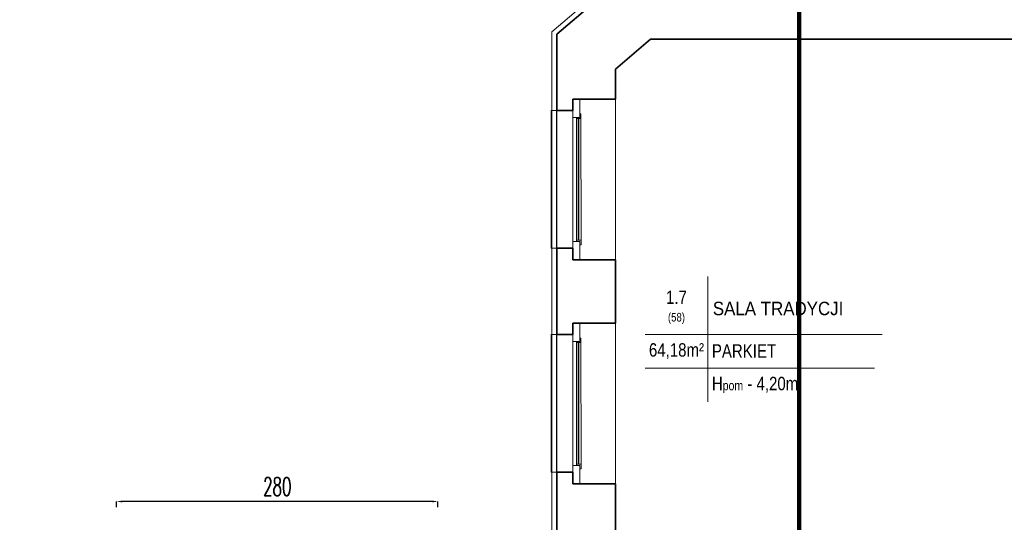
# Model space of a CAD drawing. Header units: millimetres. Extents: x 402 to 79005, y -7782 to 89952.
# Tile 186 of 256: x 26124 to 26983, y 29822 to 30260. Entities that reach past the tile are written whole.
import ezdxf

# ---------------------------------------------------------------- set-up
doc = ezdxf.new("R2010")
doc.units = ezdxf.units.MM
doc.header["$LTSCALE"] = 10
doc.linetypes.add('DASHED', pattern=[19.05, 12.7, -6.35])
doc.layers.get('0').update_dxf_attribs({"lineweight": 0})
doc.layers.get('Defpoints').update_dxf_attribs({"color": 253})
for name, color, linetype, lineweight in [('01 parter - ściany', 253, 'Continuous', 35), ('03-01_okna', 253, 'Continuous', 15), ('04-1_widok', 253, 'Continuous', 5), ('05-03_opis', 253, 'Continuous', 5), ('0_A_GRANICA OPRACOWANIA', 1, 'Continuous', 0), ('0_A_WYMIAROWANIE', 1, 'Continuous', 5), ('0_A_ŚCIANY ', 253, 'Continuous', 30)]:
    doc.layers.add(name, color=color, linetype=linetype, lineweight=lineweight)
doc.styles.add('ariel', font='ARIAL.TTF', dxfattribs={"width": 0.8})
doc.styles.add('SIMPLEXD', font='simplex.shx', dxfattribs={"width": 0.6})
doc.dimstyles.new('1-100', dxfattribs={"dimtxt": 16, "dimasz": 5, "dimexe": 0, "dimexo": 0, "dimgap": 5, "dimtad": 1, "dimdec": 1, "dimtxsty": 'SIMPLEXD', "dimcen": 5, "dimclrt": 256, "dimadec": 0, "dimazin": 0, "dimtfac": 1, "dimtdec": 0, "dimtix": 1, "dimtmove": 1, "dimatfit": 3, "dimldrblk": 'LP', "dimfxl": 0, "dimarcsym": 0})

# ---------------------------------------------------------------- blocks, each defined once
blk = doc.blocks.new('*D4110')
at = {"layer": '0_A_WYMIAROWANIE', "color": 0, "lineweight": -2}
for p, q in [((26208.95, 29835.32), (26208.95, 29840.32)), ((26483.95, 29840.32), (26213.95, 29840.32)), ((26488.95, 29835.32), (26488.95, 29840.32))]:
    blk.add_line(p, q, dxfattribs=at)
at = {"layer": '0_A_WYMIAROWANIE', "color": 0, "lineweight": 9}
for points in [[(26213.95, 29841.16), (26213.95, 29839.49), (26208.95, 29840.32)], [(26483.95, 29839.49), (26483.95, 29841.16), (26488.95, 29840.32)]]:
    blk.add_solid(points, dxfattribs=at)
at = {"layer": 'Defpoints', "color": 0, "lineweight": 9}
for p in [(26208.95, 29840.32), (26208.95, 29795.15), (26488.95, 29795.15)]:
    blk.add_point(p, dxfattribs=at)
at = {"layer": '0_A_WYMIAROWANIE', "insert": (26348.95, 29853.32), "char_height": 16, "attachment_point": 5, "style": 'SIMPLEXD'}
blk.add_mtext('280', dxfattribs=at)
blk = doc.blocks.new('LP')
for p, q in [((0, 0), (-1, 0)), ((0, 1), (0, 0)), ((0, -1), (0, 0)), ((0, 0), (1, 0))]:
    blk.add_line(p, q)
at = {"const_width": 0.2}
blk.add_lwpolyline([(0.71, 0.71), (-0.71, -0.71)], dxfattribs=at)

msp = doc.modelspace()

# ---------------------------------------------------------------- linework, layer by layer
at = {"color": 1, "lineweight": 0}
for points in [[(26667.26, 30316.93), (26588.15, 30249.58)], [(25997.15, 29948.58), (25997.15, 29482), (26588.15, 29482), (26588.15, 30249.58)]]:
    msp.add_lwpolyline(points, dxfattribs=at)
at = {"layer": '01 parter - ściany'}
for p, q in [((26592.65, 30180.97), (26592.65, 30247.5)), ((27437.83, 30243.18), (26674.31, 30243.18)), ((26643.65, 30190.97), (26643.65, 30217.08)), ((26606.65, 30190.97), (26643.65, 30190.97)), ((26606.65, 30180.97), (26606.65, 30190.97)), ((26592.65, 30180.97), (26606.65, 30180.97)), ((26592.65, 29985.75), (26592.65, 30060.97)), ((26592.65, 30060.97), (26606.65, 30060.97)), ((26606.65, 30050.97), (26606.65, 30060.97)), ((26643.65, 30050.97), (26606.65, 30050.97)), ((26643.65, 29995.75), (26643.65, 30050.97)), ((26606.65, 29995.75), (26643.65, 29995.75)), ((26606.65, 29985.75), (26606.65, 29995.75)), ((26592.65, 29985.75), (26606.65, 29985.75)), ((26592.65, 29729.35), (26592.65, 29865.75)), ((26592.65, 29865.75), (26606.65, 29865.75)), ((26606.65, 29855.75), (26606.65, 29865.75)), ((26643.65, 29855.75), (26606.65, 29855.75)), ((26643.65, 29739.35), (26643.65, 29855.75))]:
    msp.add_line(p, q, dxfattribs=at)
for points in [[(26668.91, 30312.43), (26592.65, 30247.5)], [(26674.31, 30243.18), (26643.65, 30217.08)]]:
    msp.add_lwpolyline(points, dxfattribs=at)
at = {"layer": '03-01_okna', "linetype": 'Continuous', "lineweight": 0}
for p, q in [((26587.65, 30180.97), (26587.65, 30060.97)), ((26592.65, 30180.97), (26587.65, 30180.97)), ((26606.67, 30066.97), (26606.65, 30174.97)), ((26609.65, 30174.97), (26609.67, 30066.97)), ((26613.65, 30173.97), (26609.65, 30173.97)), ((26611.15, 30173.97), (26611.17, 30067.97)), ((26611.65, 30173.97), (26611.67, 30067.97)), ((26592.65, 30060.97), (26587.65, 30060.97)), ((26613.67, 30067.97), (26609.67, 30067.97)), ((26587.65, 29985.75), (26587.65, 29865.75)), ((26592.65, 29985.75), (26587.65, 29985.75)), ((26606.67, 29871.75), (26606.65, 29979.75)), ((26609.65, 29979.75), (26609.67, 29871.75)), ((26613.65, 29978.75), (26609.65, 29978.75)), ((26611.15, 29978.75), (26611.17, 29872.75)), ((26611.65, 29978.75), (26611.67, 29872.75)), ((26613.67, 29872.75), (26609.67, 29872.75)), ((26592.65, 29865.75), (26587.65, 29865.75))]:
    msp.add_line(p, q, dxfattribs=at)
at = {"layer": '03-01_okna', "linetype": 'DASHED'}
for p, q in [((26592.65, 30180.97), (26592.65, 30060.97)), ((26592.65, 29985.75), (26592.65, 29865.75))]:
    msp.add_line(p, q, dxfattribs=at)
at = {"layer": '03-01_okna', "linetype": 'Continuous', "lineweight": 0}
for points in [[(26612.65, 30174.97), (26612.65, 30190.97), (26606.65, 30190.97), (26606.65, 30174.97)], [(26612.67, 30050.97), (26612.67, 30066.97), (26606.67, 30066.97), (26606.67, 30050.97)], [(26612.65, 29979.75), (26612.65, 29995.75), (26606.65, 29995.75), (26606.65, 29979.75)], [(26612.67, 29855.75), (26612.67, 29871.75), (26606.67, 29871.75), (26606.67, 29855.75)]]:
    msp.add_lwpolyline(points, close=True, dxfattribs=at)
for points in [[(26612.65, 30177.97), (26613.65, 30177.97), (26613.67, 30063.97), (26612.67, 30063.97)], [(26612.65, 29982.75), (26613.65, 29982.75), (26613.67, 29868.75), (26612.67, 29868.75)]]:
    msp.add_lwpolyline(points, dxfattribs=at)
at = {"layer": '04-1_widok'}
for p, q in [((26643.6, 30050.94), (26643.6, 30190.97)), ((26643.6, 29855.72), (26643.6, 29995.75))]:
    msp.add_line(p, q, dxfattribs=at)
at = {"layer": '05-03_opis'}
for p, q in [((26724.09, 30036.32), (26724.09, 29927.12)), ((26669.63, 29985.75), (26876.13, 29985.75)), ((26669.63, 29956.58), (26869.59, 29956.58))]:
    msp.add_line(p, q, dxfattribs=at)
at = {"layer": '0_A_GRANICA OPRACOWANIA', "color": 1, "linetype": 'DASHED', "const_width": 4}
msp.add_lwpolyline([(25790.69, 30406.33), (26803.78, 30406.33), (26803.78, 29012.4), (25790.69, 29012.4)], close=True, dxfattribs=at)
at = {"layer": '0_A_ŚCIANY ', "lineweight": 30}
for points in [[(26668.91, 30312.43), (26592.65, 30247.5)], [(26465.65, 29477.5), (26592.65, 29477.5), (26592.65, 30247.5)]]:
    msp.add_lwpolyline(points, dxfattribs=at)

# ---------------------------------------------------------------- texts
at = {"layer": '05-03_opis', "style": 'ariel'}
for s, insert, char_height, width, attachment_point in [('{\\fArial|b0|i0|c238|p34;1.7\\P\\H0.6404x;(58)}', (26696.86, 30009.51), 11.7117, 54.4563, 5), ('{\\fArial|b0|i0|c238|p34;\\W0.9;SALA TRADYCJI}', (26728.54, 30008.41), 11.7117, 178.3187, 4), ('{\\fArial|b0|i0|c238|p34;64,18m²}', (26696.86, 29971.3), 11.7117, 54.4563, 5), (' PARKIET', (26724.09, 29971.44), 11.712, 161.3945, 4), ('{\\fArial|b0|i0|c238|p34; H\\H0.7x;pom\\H1.429x; - 4,20m}', (26724.09, 29941.85), 11.7117, 161.3945, 4)]:
    msp.add_mtext(s, dxfattribs=dict(at, insert=insert, char_height=char_height, width=width, attachment_point=attachment_point))

# ---------------------------------------------------------------- dimensions: what is measured, and where the dimension line sits
at = {"layer": '0_A_WYMIAROWANIE', "color": 1}
dim = msp.add_linear_dim(base=(26208.95, 29840.32), p1=(26488.95, 29795.15), p2=(26208.95, 29795.15), dimstyle='1-100', dxfattribs=at)
dim.commit()
dim.dimension.update_dxf_attribs({"geometry": '*D4110', "text_midpoint": (26348.95, 29853.32)})

doc.saveas('drawing.dxf')
